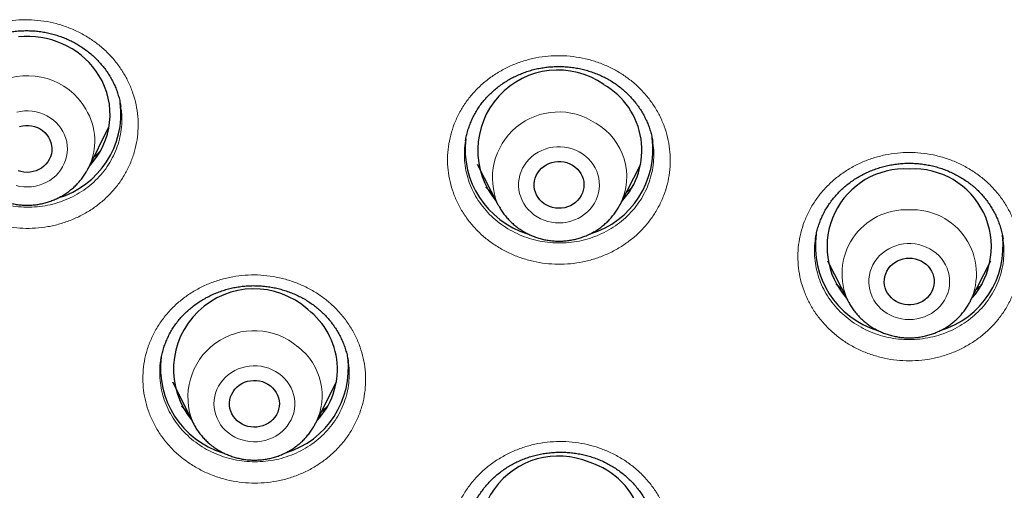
# Model space of a CAD drawing. Header units: millimetres. Extents: x 8 to 961, y 12 to 950.
# Tile 26 of 171: x 324.03 to 341.82, y 785.45 to 793.95. Entities that reach past the tile are written whole.
import ezdxf

# ---------------------------------------------------------------- set-up
doc = ezdxf.new("R2010")
doc.units = ezdxf.units.MM

msp = doc.modelspace()

# ---------------------------------------------------------------- linework, layer by layer
at = {"color": 7, "linetype": 'Continuous', "lineweight": 30}
for p, q in [((325.272, 791.27), (325.645, 792.014)), ((332.084, 791.76), (332.082, 791.751)), ((325.272, 791.27), (325.269, 791.265)), ((332.297, 791.339), (332.671, 790.612)), ((334.876, 790.612), (335.25, 791.339)), ((334.876, 790.612), (334.873, 790.604)), ((338.407, 790), (338.406, 789.992)), ((341.792, 789.991), (341.791, 790)), ((338.623, 789.594), (338.996, 788.866)), ((341.202, 788.866), (341.575, 789.594)), ((341.202, 788.866), (341.197, 788.857)), ((326.582, 787.812), (326.58, 787.803)), ((329.965, 787.777), (329.964, 787.783)), ((326.791, 787.414), (327.164, 786.67)), ((329.379, 786.67), (329.753, 787.414)), ((329.379, 786.67), (329.377, 786.665))]:
    msp.add_line(p, q, dxfattribs=at)
at = {"color": 252, "linetype": 'Continuous', "lineweight": 0}
for p, q in [((334.873, 790.604), (334.86, 790.581)), ((329.377, 786.665), (329.371, 786.652))]:
    msp.add_line(p, q, dxfattribs=at)
at = {"color": 7, "linetype": 'Continuous', "lineweight": 30, "flags": 128}
for points in [[(325.463, 792.942), (325.409, 793.023), (325.35, 793.1), (325.286, 793.174), (325.216, 793.243), (325.141, 793.307), (325.062, 793.367), (324.979, 793.421), (324.892, 793.47), (324.802, 793.513), (324.709, 793.551), (324.613, 793.583), (324.515, 793.608), (324.416, 793.627), (324.316, 793.64), (324.215, 793.646), (324.113, 793.646), (324.012, 793.64)], [(324.028, 792.018), (324.081, 792.031), (324.136, 792.037), (324.192, 792.037), (324.247, 792.031), (324.3, 792.018), (324.352, 791.999), (324.401, 791.975), (324.446, 791.945), (324.487, 791.91), (324.523, 791.87), (324.554, 791.827)], [(324.554, 791.827), (324.578, 791.78), (324.597, 791.731), (324.609, 791.68), (324.614, 791.628), (324.612, 791.576), (324.604, 791.525), (324.588, 791.475), (324.567, 791.427), (324.539, 791.382), (324.506, 791.34), (324.467, 791.303), (324.424, 791.27), (324.377, 791.243), (324.327, 791.221), (324.274, 791.205), (324.219, 791.196), (324.164, 791.192), (324.109, 791.196), (324.054, 791.205), (324.002, 791.221)], [(334.017, 791.323), (334.061, 791.292), (334.102, 791.256), (334.137, 791.216), (334.167, 791.172), (334.191, 791.125), (334.208, 791.076), (334.219, 791.025), (334.223, 790.973), (334.221, 790.921), (334.211, 790.869), (334.195, 790.82), (334.173, 790.772), (334.144, 790.727), (334.11, 790.686), (334.071, 790.65), (334.027, 790.618), (333.98, 790.591), (333.929, 790.57), (333.876, 790.555), (333.821, 790.546), (333.766, 790.544), (333.711, 790.548), (333.656, 790.559), (333.604, 790.575), (333.554, 790.598), (333.507, 790.626), (333.465, 790.659), (333.427, 790.697), (333.394, 790.739), (333.367, 790.785), (333.347, 790.833), (333.332, 790.883), (333.325, 790.935), (333.324, 790.987), (333.33, 791.039), (333.343, 791.089), (333.362, 791.138), (333.388, 791.184), (333.419, 791.227), (333.456, 791.266), (333.497, 791.301), (333.543, 791.33), (333.592, 791.354), (333.644, 791.372), (333.698, 791.384), (333.753, 791.389), (333.809, 791.388), (333.864, 791.381), (333.917, 791.368), (333.968, 791.348), (334.017, 791.323)], [(340.099, 789.644), (340.154, 789.641), (340.209, 789.632), (340.261, 789.616), (340.312, 789.594), (340.359, 789.567), (340.402, 789.534), (340.441, 789.497), (340.474, 789.455), (340.502, 789.41), (340.523, 789.362), (340.539, 789.312), (340.547, 789.26), (340.549, 789.208), (340.544, 789.157), (340.532, 789.106), (340.513, 789.057), (340.489, 789.01), (340.458, 788.967), (340.422, 788.927), (340.381, 788.892), (340.336, 788.862), (340.287, 788.837), (340.235, 788.819), (340.182, 788.806), (340.127, 788.799), (340.071, 788.799), (340.016, 788.806), (339.963, 788.819), (339.911, 788.837), (339.862, 788.862), (339.817, 788.892), (339.776, 788.927), (339.74, 788.967), (339.709, 789.01), (339.685, 789.057), (339.666, 789.106), (339.654, 789.157), (339.649, 789.208), (339.651, 789.26), (339.659, 789.312), (339.675, 789.362), (339.696, 789.41), (339.724, 789.455), (339.757, 789.497), (339.796, 789.534), (339.839, 789.567), (339.886, 789.594), (339.936, 789.616), (339.989, 789.632), (340.044, 789.641), (340.099, 789.644)], [(328.561, 787.339), (328.601, 787.303), (328.636, 787.263), (328.666, 787.219), (328.69, 787.172), (328.707, 787.123), (328.718, 787.071), (328.722, 787.02), (328.719, 786.968), (328.709, 786.916), (328.693, 786.866), (328.67, 786.819), (328.642, 786.774), (328.607, 786.734), (328.568, 786.697), (328.524, 786.665), (328.476, 786.639), (328.426, 786.618), (328.372, 786.603), (328.318, 786.595), (328.262, 786.592), (328.207, 786.597), (328.153, 786.607), (328.1, 786.624), (328.051, 786.647), (328.004, 786.675), (327.962, 786.709), (327.924, 786.747), (327.891, 786.789), (327.865, 786.834), (327.844, 786.883), (327.83, 786.933), (327.823, 786.985), (327.822, 787.037), (327.828, 787.089), (327.841, 787.139), (327.861, 787.188), (327.887, 787.234), (327.918, 787.277), (327.955, 787.316), (327.997, 787.35), (328.043, 787.379), (328.092, 787.403), (328.144, 787.421), (328.198, 787.432), (328.253, 787.438), (328.309, 787.437), (328.363, 787.429), (328.417, 787.415), (328.468, 787.396), (328.516, 787.37), (328.561, 787.339)]]:
    msp.add_lwpolyline(points, dxfattribs=at)
at = {"color": 252, "linetype": 'Continuous', "lineweight": 0, "flags": 128}
for points in [[(323.966, 790.954), (324.035, 790.94), (324.105, 790.931), (324.176, 790.929), (324.246, 790.933), (324.316, 790.944), (324.384, 790.961), (324.45, 790.984), (324.514, 791.013), (324.574, 791.047), (324.631, 791.087), (324.683, 791.132), (324.73, 791.181), (324.772, 791.234), (324.808, 791.291), (324.838, 791.351), (324.862, 791.414), (324.88, 791.478), (324.891, 791.543), (324.894, 791.61), (324.892, 791.676), (324.882, 791.742), (324.866, 791.806), (324.843, 791.869), (324.814, 791.929), (324.778, 791.987), (324.737, 792.041), (324.691, 792.091), (324.64, 792.136), (324.584, 792.177), (324.524, 792.212), (324.461, 792.242), (324.395, 792.266), (324.327, 792.284), (324.258, 792.296), (324.188, 792.301), (324.117, 792.3), (324.047, 792.293), (323.978, 792.279)], [(333.379, 790.389), (333.44, 790.356), (333.504, 790.329), (333.571, 790.307), (333.639, 790.292), (333.709, 790.283), (333.78, 790.28), (333.85, 790.284), (333.92, 790.294), (333.988, 790.311), (334.055, 790.333), (334.119, 790.362), (334.179, 790.396), (334.236, 790.435), (334.288, 790.48), (334.336, 790.529), (334.378, 790.582), (334.415, 790.639), (334.446, 790.698), (334.47, 790.76), (334.488, 790.825), (334.499, 790.89), (334.504, 790.956), (334.501, 791.023), (334.492, 791.088), (334.477, 791.153), (334.454, 791.216), (334.425, 791.276), (334.391, 791.334), (334.35, 791.388), (334.304, 791.439), (334.253, 791.485), (334.198, 791.526), (334.138, 791.561), (334.075, 791.592), (334.01, 791.616), (333.942, 791.635), (333.873, 791.647), (333.802, 791.653), (333.732, 791.652), (333.662, 791.645), (333.592, 791.632), (333.525, 791.612), (333.46, 791.587), (333.398, 791.555), (333.339, 791.519), (333.284, 791.477), (333.234, 791.43), (333.189, 791.379), (333.15, 791.324), (333.116, 791.266), (333.088, 791.205), (333.067, 791.141), (333.052, 791.076), (333.044, 791.011), (333.043, 790.944), (333.049, 790.878), (333.062, 790.813), (333.081, 790.749), (333.106, 790.687), (333.138, 790.628), (333.176, 790.572), (333.219, 790.52), (333.268, 790.471), (333.321, 790.428), (333.379, 790.389)], [(340.099, 788.535), (340.169, 788.538), (340.239, 788.548), (340.308, 788.564), (340.374, 788.586), (340.438, 788.614), (340.499, 788.647), (340.556, 788.686), (340.609, 788.73), (340.657, 788.779), (340.7, 788.832), (340.737, 788.888), (340.769, 788.947), (340.794, 789.009), (340.812, 789.073), (340.824, 789.139), (340.829, 789.205), (340.827, 789.271), (340.819, 789.337), (340.804, 789.402), (340.782, 789.465), (340.754, 789.526), (340.719, 789.584), (340.679, 789.638), (340.634, 789.689), (340.583, 789.735), (340.528, 789.777), (340.469, 789.813), (340.407, 789.844), (340.341, 789.869), (340.274, 789.888), (340.204, 789.901), (340.134, 789.907), (340.064, 789.907), (339.993, 789.901), (339.924, 789.888), (339.856, 789.869), (339.791, 789.844), (339.729, 789.813), (339.67, 789.777), (339.615, 789.735), (339.564, 789.689), (339.519, 789.638), (339.478, 789.584), (339.444, 789.526), (339.416, 789.465), (339.394, 789.402), (339.379, 789.337), (339.37, 789.271), (339.369, 789.205), (339.374, 789.139), (339.386, 789.073), (339.404, 789.009), (339.429, 788.947), (339.461, 788.888), (339.498, 788.832), (339.541, 788.779), (339.589, 788.73), (339.642, 788.686), (339.699, 788.647), (339.759, 788.614), (339.823, 788.586), (339.89, 788.564), (339.959, 788.548), (340.028, 788.538), (340.099, 788.535)], [(327.802, 786.489), (327.858, 786.449), (327.918, 786.414), (327.982, 786.385), (328.048, 786.362), (328.116, 786.345), (328.186, 786.334), (328.256, 786.329), (328.326, 786.331), (328.397, 786.339), (328.465, 786.353), (328.532, 786.374), (328.597, 786.401), (328.659, 786.433), (328.717, 786.471), (328.771, 786.514), (328.82, 786.561), (328.864, 786.613), (328.902, 786.669), (328.935, 786.728), (328.961, 786.789), (328.981, 786.853), (328.995, 786.918), (329.001, 786.984), (329.001, 787.05), (328.994, 787.116), (328.98, 787.181), (328.96, 787.245), (328.933, 787.306), (328.9, 787.365), (328.861, 787.42), (328.817, 787.472), (328.768, 787.519), (328.714, 787.562), (328.655, 787.599), (328.594, 787.631), (328.529, 787.658), (328.462, 787.678), (328.393, 787.692), (328.323, 787.7), (328.252, 787.701), (328.182, 787.696), (328.112, 787.685), (328.044, 787.667), (327.978, 787.644), (327.915, 787.614), (327.855, 787.579), (327.799, 787.539), (327.748, 787.493), (327.701, 787.444), (327.66, 787.39), (327.624, 787.333), (327.594, 787.272), (327.571, 787.21), (327.554, 787.145), (327.544, 787.08), (327.541, 787.013), (327.545, 786.947), (327.555, 786.881), (327.572, 786.817), (327.596, 786.755), (327.626, 786.695), (327.662, 786.637), (327.703, 786.584), (327.75, 786.534), (327.802, 786.489)]]:
    msp.add_lwpolyline(points, dxfattribs=at)
at = {"color": 7, "linetype": 'Continuous', "lineweight": 30}
for centre, radius, start, end in [((333.753, 791.591), 1.447, 54.9275, 220.0676), ((324.318, 792.236), 1.346, 316.3071, 31.647), ((333.908, 791.592), 1.362, 316.7949, 60.2298), ((324.266, 792.257), 1.595, 286.7628, 6.8861), ((333.671, 791.609), 1.594, 173.1547, 252.9259), ((333.876, 791.608), 1.594, 286.8522, 7.444), ((340.019, 789.85), 1.405, 86.7554, 221.772), ((340.178, 789.85), 1.405, 318.228, 93.2445), ((339.992, 789.86), 1.589, 172.2479, 253.0541), ((340.201, 789.863), 1.594, 286.8595, 7.0866), ((328.264, 787.636), 1.454, 48.0486, 219.7128), ((328.415, 787.639), 1.355, 316.5232, 52.7068), ((328.169, 787.656), 1.594, 172.6969, 252.8787), ((328.374, 787.657), 1.595, 286.7683, 7.1334), ((333.764, 784.64), 1.432, 67.1868, 220.7816), ((333.922, 784.641), 1.377, 317.1804, 73.2527)]:
    msp.add_arc(centre, radius, start, end, dxfattribs=at)
at = {"color": 252, "linetype": 'Continuous', "lineweight": 0}
for centre, radius, start, end in [((324.178, 791.726), 1.211, 30.2264, 202.1208), ((324.297, 791.76), 1.091, 333.2793, 31.8051), ((333.766, 791.088), 1.195, 55.9675, 203.4804), ((333.882, 791.113), 1.114, 333.2536, 60.196), ((340.041, 789.362), 1.156, 87.121, 205.3869), ((340.157, 789.361), 1.156, 334.6367, 92.8783), ((328.271, 787.135), 1.201, 49.0139, 202.8723), ((328.388, 787.161), 1.107, 333.6208, 52.694)]:
    msp.add_arc(centre, radius, start, end, dxfattribs=at)
for points, knots in [([(322.418, 791.134), (322.382, 791.197), (322.311, 791.322), (322.234, 791.521), (322.179, 791.727), (322.15, 791.938), (322.146, 792.15), (322.167, 792.36), (322.214, 792.568), (322.285, 792.768), (322.379, 792.96), (322.497, 793.141), (322.635, 793.308), (322.793, 793.459), (322.968, 793.593), (323.158, 793.707), (323.36, 793.801), (323.573, 793.872), (323.793, 793.921), (324.018, 793.947), (324.245, 793.948), (324.47, 793.925), (324.692, 793.88), (324.907, 793.811), (325.112, 793.72), (325.306, 793.608), (325.484, 793.477), (325.647, 793.328), (325.787, 793.166), (325.905, 792.995), (326.004, 792.814), (326.082, 792.619), (326.138, 792.414), (326.17, 792.203), (326.175, 791.991), (326.155, 791.78), (326.111, 791.573), (326.041, 791.372), (325.947, 791.179), (325.832, 790.998), (325.695, 790.83), (325.538, 790.678), (325.365, 790.543), (325.175, 790.427), (324.973, 790.332), (324.761, 790.259), (324.541, 790.209), (324.317, 790.182), (324.09, 790.179), (323.865, 790.2), (323.643, 790.244), (323.427, 790.311), (323.221, 790.401), (323.027, 790.511), (322.847, 790.641), (322.684, 790.79), (322.538, 790.954), (322.458, 791.074), (322.418, 791.134)], [0, 0, 0, 0, 0.017856, 0.035769, 0.053625, 0.071498, 0.089427, 0.107299, 0.125174, 0.143106, 0.160981, 0.178861, 0.196797, 0.214677, 0.23256, 0.250501, 0.268385, 0.286271, 0.304214, 0.3221, 0.339985, 0.357926, 0.375811, 0.393693, 0.411631, 0.429512, 0.44739, 0.465323, 0.483199, 0.499947, 0.516694, 0.534568, 0.552499, 0.570373, 0.588246, 0.606177, 0.62405, 0.641926, 0.65986, 0.677736, 0.695618, 0.713555, 0.731436, 0.749321, 0.767262, 0.785147, 0.803033, 0.820976, 0.838862, 0.856746, 0.874687, 0.892572, 0.910451, 0.928388, 0.946268, 0.96416, 0.982108, 1, 1, 1, 1]), ([(332.684, 789.836), (332.622, 789.877), (332.498, 789.957), (332.332, 790.102), (332.182, 790.261), (332.054, 790.436), (331.946, 790.622), (331.862, 790.819), (331.802, 791.024), (331.766, 791.233), (331.756, 791.445), (331.772, 791.656), (331.813, 791.865), (331.878, 792.068), (331.968, 792.262), (332.08, 792.446), (332.213, 792.617), (332.367, 792.772), (332.538, 792.911), (332.724, 793.031), (332.924, 793.13), (333.135, 793.207), (333.354, 793.262), (333.578, 793.294), (333.804, 793.302), (334.03, 793.286), (334.253, 793.246), (334.469, 793.184), (334.673, 793.101), (334.861, 793), (335.037, 792.881), (335.202, 792.742), (335.352, 792.583), (335.483, 792.409), (335.591, 792.223), (335.677, 792.027), (335.739, 791.823), (335.776, 791.613), (335.787, 791.402), (335.774, 791.19), (335.734, 790.981), (335.671, 790.778), (335.583, 790.583), (335.472, 790.399), (335.339, 790.227), (335.188, 790.07), (335.017, 789.931), (334.832, 789.81), (334.633, 789.709), (334.423, 789.63), (334.204, 789.574), (333.981, 789.54), (333.754, 789.531), (333.528, 789.545), (333.305, 789.583), (333.088, 789.645), (332.879, 789.727), (332.749, 789.8), (332.684, 789.836)], [0, 0, 0, 0, 0.017865, 0.035788, 0.053653, 0.071529, 0.089463, 0.107339, 0.125216, 0.14315, 0.161028, 0.178907, 0.196843, 0.214723, 0.232603, 0.250541, 0.268422, 0.286304, 0.304242, 0.322124, 0.340006, 0.357944, 0.375825, 0.393705, 0.411642, 0.429522, 0.4474, 0.465335, 0.483213, 0.499966, 0.516718, 0.534595, 0.552529, 0.570405, 0.588282, 0.606217, 0.624093, 0.641971, 0.659906, 0.677783, 0.695664, 0.7136, 0.731479, 0.749361, 0.767299, 0.785181, 0.803062, 0.821001, 0.838883, 0.856764, 0.874702, 0.892583, 0.910462, 0.928399, 0.946278, 0.964166, 0.982112, 1, 1, 1, 1]), ([(322.684, 791.376), (322.718, 791.325), (322.786, 791.222), (322.91, 791.083), (323.048, 790.957), (323.201, 790.846), (323.367, 790.752), (323.483, 790.7), (323.603, 790.657), (323.726, 790.618), (323.914, 790.58), (324.106, 790.562), (324.299, 790.564), (324.49, 790.587), (324.677, 790.629), (324.858, 790.691), (325.029, 790.772), (325.19, 790.87), (325.338, 790.984), (325.471, 791.114), (325.588, 791.256), (325.686, 791.41), (325.766, 791.574), (325.825, 791.745), (325.864, 791.921), (325.88, 792.1), (325.878, 792.255), (325.862, 792.348), (325.857, 792.382)], [0, 0, 0, 0, 0.040629, 0.081388, 0.122019, 0.162648, 0.203408, 0.244037, 0.244188, 0.284843, 0.325627, 0.366282, 0.406944, 0.447737, 0.4884, 0.529063, 0.569855, 0.61052, 0.651177, 0.691964, 0.732621, 0.77327, 0.814049, 0.854695, 0.895339, 0.93611, 0.976753, 1, 1, 1, 1]), ([(332.082, 791.751), (332.08, 791.741), (332.066, 791.672), (332.061, 791.542), (332.068, 791.362), (332.098, 791.184), (332.149, 791.01), (332.221, 790.843), (332.313, 790.684), (332.422, 790.535), (332.549, 790.4), (332.691, 790.277), (332.796, 790.209), (332.849, 790.175)], [0, 0, 0, 0, 0.016836, 0.115093, 0.213345, 0.3119, 0.41015, 0.508385, 0.606931, 0.705165, 0.803343, 0.901828, 1, 1, 1, 1]), ([(332.849, 790.175), (332.904, 790.144), (333.014, 790.082), (333.192, 790.012), (333.377, 789.959), (333.567, 789.927), (333.759, 789.915), (333.951, 789.922), (334.142, 789.95), (334.327, 789.998), (334.506, 790.065), (334.675, 790.151), (334.833, 790.253), (334.978, 790.372), (335.107, 790.505), (335.22, 790.651), (335.314, 790.807), (335.389, 790.973), (335.444, 791.146), (335.478, 791.323), (335.488, 791.503), (335.484, 791.642), (335.469, 791.72), (335.466, 791.739)], [0, 0, 0, 0, 0.04916, 0.098478, 0.147637, 0.196798, 0.246115, 0.295275, 0.344438, 0.393758, 0.442923, 0.492093, 0.541419, 0.590589, 0.639768, 0.689099, 0.738279, 0.787457, 0.836796, 0.885975, 0.935155, 0.984488, 1, 1, 1, 1]), ([(325.483, 791.57), (325.459, 791.545), (325.423, 791.508), (325.383, 791.475), (325.37, 791.465)], [0, 0, 0, 0, 0.675341, 1, 1, 1, 1]), ([(340.099, 787.791), (340.024, 787.793), (339.873, 787.798), (339.65, 787.834), (339.432, 787.893), (339.223, 787.974), (339.025, 788.077), (338.84, 788.199), (338.672, 788.341), (338.521, 788.499), (338.39, 788.671), (338.281, 788.857), (338.195, 789.053), (338.132, 789.257), (338.095, 789.465), (338.083, 789.677), (338.097, 789.888), (338.136, 790.097), (338.199, 790.3), (338.286, 790.496), (338.397, 790.68), (338.529, 790.853), (338.681, 791.01), (338.851, 791.15), (339.036, 791.272), (339.235, 791.373), (339.445, 791.453), (339.663, 791.51), (339.882, 791.544), (340.098, 791.554), (340.315, 791.544), (340.534, 791.51), (340.752, 791.453), (340.962, 791.374), (341.161, 791.272), (341.346, 791.151), (341.516, 791.011), (341.668, 790.853), (341.8, 790.681), (341.911, 790.497), (341.998, 790.301), (342.062, 790.098), (342.101, 789.89), (342.115, 789.678), (342.103, 789.467), (342.066, 789.258), (342.003, 789.054), (341.917, 788.858), (341.809, 788.672), (341.678, 788.5), (341.527, 788.341), (341.359, 788.2), (341.174, 788.077), (340.976, 787.974), (340.767, 787.893), (340.549, 787.835), (340.325, 787.798), (340.174, 787.793), (340.099, 787.791)], [0, 0, 0, 0, 0.017866, 0.035788, 0.053653, 0.07153, 0.089462, 0.107339, 0.125216, 0.143151, 0.161028, 0.178907, 0.196843, 0.214722, 0.232604, 0.250541, 0.268422, 0.286303, 0.304242, 0.322124, 0.340006, 0.357944, 0.375825, 0.393705, 0.411643, 0.429522, 0.4474, 0.465335, 0.483213, 0.499966, 0.516718, 0.534595, 0.552529, 0.570406, 0.588283, 0.606216, 0.624093, 0.641971, 0.659906, 0.677784, 0.695663, 0.7136, 0.731479, 0.749362, 0.7673, 0.785181, 0.803063, 0.821001, 0.838883, 0.856764, 0.874702, 0.892583, 0.910463, 0.928398, 0.946278, 0.964166, 0.982112, 1, 1, 1, 1]), ([(332.559, 790.828), (332.538, 790.845), (332.501, 790.875), (332.469, 790.909), (332.454, 790.925)], [0, 0, 0, 0, 0.558437, 1, 1, 1, 1]), ([(335.091, 790.922), (335.071, 790.901), (335.038, 790.866), (335, 790.835), (334.985, 790.823)], [0, 0, 0, 0, 0.597749, 1, 1, 1, 1]), ([(338.406, 789.992), (338.403, 789.98), (338.39, 789.909), (338.385, 789.777), (338.394, 789.597), (338.426, 789.42), (338.479, 789.247), (338.552, 789.08), (338.645, 788.923), (338.757, 788.776), (338.885, 788.642), (339.028, 788.521), (339.185, 788.417), (339.354, 788.33), (339.532, 788.261), (339.717, 788.211), (339.907, 788.18), (340.035, 788.176), (340.099, 788.174)], [0, 0, 0, 0, 0.013191, 0.078936, 0.144883, 0.210625, 0.27636, 0.342301, 0.408032, 0.473755, 0.539688, 0.605411, 0.671126, 0.737051, 0.802767, 0.868442, 0.934325, 1, 1, 1, 1]), ([(340.099, 788.174), (340.163, 788.176), (340.291, 788.18), (340.481, 788.212), (340.667, 788.261), (340.844, 788.33), (341.013, 788.417), (341.17, 788.522), (341.313, 788.642), (341.442, 788.776), (341.553, 788.923), (341.646, 789.081), (341.719, 789.247), (341.772, 789.42), (341.804, 789.598), (341.812, 789.777), (341.808, 789.91), (341.794, 789.98), (341.792, 789.991)], [0, 0, 0, 0, 0.0657377, 0.1316854, 0.1974229, 0.2631625, 0.3291095, 0.3948457, 0.4605894, 0.5265402, 0.5922846, 0.6580348, 0.7239955, 0.7897476, 0.8555079, 0.9214811, 0.9872384, 1, 1, 1, 1]), ([(326.976, 786.03), (326.92, 786.077), (326.807, 786.172), (326.662, 786.335), (326.535, 786.511), (326.431, 786.699), (326.35, 786.897), (326.292, 787.102), (326.26, 787.311), (326.254, 787.523), (326.272, 787.733), (326.316, 787.941), (326.385, 788.142), (326.477, 788.335), (326.592, 788.516), (326.728, 788.685), (326.884, 788.838), (327.057, 788.973), (327.246, 789.09), (327.447, 789.186), (327.659, 789.26), (327.879, 789.311), (328.103, 789.339), (328.33, 789.344), (328.555, 789.324), (328.778, 789.281), (328.993, 789.215), (329.2, 789.127), (329.391, 789.021), (329.564, 788.898), (329.722, 788.759), (329.867, 788.601), (329.995, 788.426), (330.101, 788.239), (330.183, 788.041), (330.242, 787.837), (330.276, 787.628), (330.284, 787.416), (330.267, 787.205), (330.225, 786.998), (330.158, 786.796), (330.067, 786.603), (329.954, 786.42), (329.818, 786.251), (329.664, 786.097), (329.492, 785.96), (329.304, 785.842), (329.103, 785.745), (328.892, 785.669), (328.673, 785.617), (328.449, 785.587), (328.222, 785.581), (327.996, 785.599), (327.774, 785.641), (327.558, 785.705), (327.351, 785.792), (327.154, 785.899), (327.035, 785.987), (326.976, 786.03)], [0, 0, 0, 0, 0.017857, 0.035769, 0.053625, 0.071497, 0.089426, 0.107299, 0.125174, 0.143106, 0.160981, 0.17886, 0.196797, 0.214677, 0.232561, 0.250501, 0.268385, 0.286271, 0.304214, 0.322099, 0.339985, 0.357927, 0.375812, 0.393693, 0.411631, 0.429512, 0.447389, 0.465323, 0.4832, 0.499947, 0.516694, 0.534569, 0.552499, 0.570373, 0.588246, 0.606176, 0.62405, 0.641926, 0.659861, 0.677736, 0.695617, 0.713555, 0.731437, 0.749321, 0.767263, 0.785147, 0.803033, 0.820976, 0.838862, 0.856746, 0.874687, 0.892571, 0.910451, 0.928388, 0.946268, 0.96416, 0.982108, 1, 1, 1, 1]), ([(338.885, 789.082), (338.868, 789.096), (338.83, 789.126), (338.797, 789.16), (338.78, 789.178)], [0, 0, 0, 0, 0.478049, 1, 1, 1, 1]), ([(341.417, 789.178), (341.4, 789.16), (341.367, 789.125), (341.329, 789.095), (341.311, 789.08)], [0, 0, 0, 0, 0.521046, 1, 1, 1, 1]), ([(326.58, 787.803), (326.579, 787.8), (326.566, 787.739), (326.56, 787.617), (326.564, 787.437), (326.592, 787.259), (326.641, 787.085), (326.71, 786.917), (326.798, 786.757), (326.906, 786.608), (327.03, 786.469), (327.125, 786.389), (327.173, 786.349)], [0, 0, 0, 0, 0.004516, 0.115066, 0.225959, 0.336504, 0.447022, 0.557892, 0.668409, 0.778826, 0.889587, 1, 1, 1, 1]), ([(327.173, 786.349), (327.224, 786.311), (327.325, 786.237), (327.492, 786.146), (327.668, 786.072), (327.852, 786.017), (328.041, 785.982), (328.169, 785.971), (328.297, 785.968), (328.426, 785.971), (328.617, 785.996), (328.803, 786.04), (328.983, 786.105), (329.154, 786.187), (329.313, 786.287), (329.46, 786.403), (329.591, 786.534), (329.706, 786.677), (329.803, 786.832), (329.88, 786.997), (329.937, 787.168), (329.973, 787.344), (329.987, 787.523), (329.985, 787.669), (329.97, 787.752), (329.965, 787.777)], [0, 0, 0, 0, 0.046613, 0.093377, 0.13999, 0.186603, 0.233364, 0.279978, 0.280152, 0.326794, 0.373585, 0.420228, 0.466879, 0.51368, 0.560332, 0.606982, 0.653783, 0.700436, 0.747081, 0.793877, 0.84052, 0.887156, 0.93394, 0.980574, 1, 1, 1, 1]), ([(327.061, 786.875), (327.037, 786.894), (326.999, 786.925), (326.965, 786.96), (326.952, 786.974)], [0, 0, 0, 0, 0.609203, 1, 1, 1, 1]), ([(329.588, 786.969), (329.567, 786.947), (329.533, 786.911), (329.493, 786.879), (329.478, 786.867)], [0, 0, 0, 0, 0.616319, 1, 1, 1, 1]), ([(333.116, 782.699), (333.046, 782.725), (332.906, 782.778), (332.71, 782.884), (332.527, 783.008), (332.36, 783.152), (332.212, 783.312), (332.083, 783.486), (331.976, 783.672), (331.892, 783.869), (331.832, 784.073), (331.798, 784.281), (331.789, 784.492), (331.804, 784.703), (331.846, 784.911), (331.912, 785.113), (332.002, 785.306), (332.115, 785.489), (332.249, 785.659), (332.403, 785.814), (332.574, 785.952), (332.761, 786.07), (332.961, 786.169), (333.172, 786.246), (333.391, 786.3), (333.615, 786.331), (333.842, 786.338), (334.068, 786.322), (334.286, 786.283), (334.493, 786.223), (334.692, 786.144), (334.886, 786.042), (335.07, 785.919), (335.238, 785.777), (335.388, 785.618), (335.518, 785.445), (335.626, 785.259), (335.711, 785.063), (335.773, 784.859), (335.809, 784.651), (335.82, 784.44), (335.806, 784.229), (335.766, 784.021), (335.701, 783.819), (335.613, 783.625), (335.502, 783.441), (335.369, 783.27), (335.216, 783.114), (335.046, 782.975), (334.86, 782.855), (334.66, 782.756), (334.45, 782.677), (334.231, 782.622), (334.008, 782.589), (333.781, 782.58), (333.555, 782.595), (333.331, 782.633), (333.188, 782.677), (333.116, 782.699)], [0, 0, 0, 0, 0.017856, 0.035769, 0.053625, 0.071497, 0.089427, 0.107298, 0.125174, 0.143106, 0.160981, 0.178861, 0.196797, 0.214676, 0.23256, 0.250501, 0.268385, 0.286271, 0.304213, 0.322099, 0.339984, 0.357927, 0.375811, 0.393693, 0.411631, 0.429512, 0.447389, 0.465323, 0.483199, 0.499947, 0.516694, 0.534568, 0.552499, 0.570372, 0.588246, 0.606177, 0.62405, 0.641927, 0.659859, 0.677736, 0.695617, 0.713555, 0.731436, 0.749321, 0.767263, 0.785148, 0.803033, 0.820976, 0.838862, 0.856746, 0.874687, 0.892571, 0.910451, 0.928388, 0.946268, 0.96416, 0.982109, 1, 1, 1, 1])]:
    msp.add_open_spline(points, degree=3, knots=knots, dxfattribs=at)
at = {"color": 7, "linetype": 'Continuous', "lineweight": 30}
for points, knots in [([(322.474, 792.407), (322.475, 792.42), (322.481, 792.463), (322.498, 792.536), (322.523, 792.626), (322.554, 792.713), (322.591, 792.799), (322.633, 792.884), (322.682, 792.967), (322.736, 793.047), (322.796, 793.125), (322.86, 793.2), (322.929, 793.271), (323.002, 793.338), (323.079, 793.4), (323.16, 793.457), (323.243, 793.509), (323.328, 793.556), (323.417, 793.598), (323.508, 793.635), (323.603, 793.668), (323.7, 793.695), (323.799, 793.717), (323.9, 793.734), (324.003, 793.745), (324.105, 793.75), (324.208, 793.75), (324.31, 793.745), (324.412, 793.734), (324.512, 793.717), (324.609, 793.695), (324.705, 793.667), (324.8, 793.635), (324.892, 793.597), (324.982, 793.553), (325.07, 793.505), (325.155, 793.452), (325.237, 793.394), (325.315, 793.332), (325.389, 793.266), (325.458, 793.196), (325.523, 793.123), (325.583, 793.047), (325.637, 792.967), (325.686, 792.886), (325.729, 792.802), (325.768, 792.715), (325.8, 792.626), (325.827, 792.535), (325.847, 792.453), (325.855, 792.402), (325.858, 792.382)], [0, 0, 0, 0, 0.0083509, 0.0292983, 0.0500669, 0.070656, 0.0913129, 0.1121835, 0.1332332, 0.154419, 0.1756949, 0.1970049, 0.2182858, 0.239472, 0.260511, 0.2813573, 0.3019711, 0.3223541, 0.3426244, 0.3630619, 0.3836651, 0.4044099, 0.4252688, 0.4462071, 0.4671871, 0.4881666, 0.5090975, 0.5299476, 0.5506865, 0.5712957, 0.5917615, 0.6120911, 0.6325159, 0.6530547, 0.6737145, 0.6944796, 0.7153315, 0.7362431, 0.757189, 0.7781397, 0.7990614, 0.8199328, 0.8407342, 0.8614605, 0.8820947, 0.9027057, 0.9234839, 0.9444088, 0.9654599, 0.9866126, 1, 1, 1, 1]), ([(332.085, 791.76), (332.086, 791.768), (332.092, 791.808), (332.108, 791.878), (332.133, 791.971), (332.165, 792.062), (332.202, 792.151), (332.245, 792.236), (332.292, 792.319), (332.345, 792.397), (332.402, 792.473), (332.465, 792.545), (332.533, 792.614), (332.605, 792.68), (332.682, 792.742), (332.764, 792.801), (332.849, 792.854), (332.937, 792.903), (333.028, 792.947), (333.121, 792.986), (333.217, 793.02), (333.313, 793.047), (333.411, 793.07), (333.51, 793.086), (333.609, 793.097), (333.71, 793.103), (333.811, 793.103), (333.913, 793.098), (334.015, 793.087), (334.116, 793.071), (334.215, 793.049), (334.314, 793.021), (334.41, 792.989), (334.503, 792.951), (334.594, 792.909), (334.681, 792.861), (334.765, 792.81), (334.845, 792.753), (334.921, 792.693), (334.994, 792.627), (335.063, 792.558), (335.128, 792.485), (335.188, 792.408), (335.243, 792.328), (335.293, 792.245), (335.338, 792.159), (335.377, 792.072), (335.41, 791.983), (335.437, 791.892), (335.456, 791.811), (335.464, 791.76), (335.467, 791.739)], [0, 0, 0, 0, 0.005506, 0.026989, 0.048455, 0.069837, 0.091078, 0.112132, 0.132954, 0.153544, 0.173997, 0.194613, 0.21538, 0.236275, 0.257273, 0.278339, 0.299436, 0.320518, 0.341545, 0.362479, 0.383295, 0.403971, 0.424497, 0.444861, 0.465287, 0.485831, 0.506485, 0.527234, 0.548058, 0.568933, 0.589831, 0.610717, 0.631563, 0.652345, 0.673045, 0.693649, 0.714146, 0.734606, 0.75522, 0.775972, 0.796846, 0.817823, 0.838872, 0.859971, 0.881087, 0.90219, 0.923257, 0.944264, 0.965209, 0.986052, 1, 1, 1, 1]), ([(325.482, 791.568), (325.465, 791.551), (325.429, 791.515), (325.39, 791.482), (325.37, 791.465)], [0, 0, 0, 0, 0.473172, 1, 1, 1, 1]), ([(323.105, 791.181), (323.116, 791.165), (323.141, 791.125), (323.187, 791.064), (323.242, 790.999), (323.301, 790.939), (323.366, 790.882), (323.434, 790.83), (323.505, 790.783), (323.58, 790.741), (323.658, 790.703), (323.739, 790.672), (323.822, 790.646), (323.906, 790.625), (323.992, 790.61), (324.079, 790.602), (324.166, 790.599), (324.253, 790.602), (324.34, 790.611), (324.426, 790.626), (324.511, 790.647), (324.594, 790.673), (324.675, 790.706), (324.753, 790.743), (324.828, 790.786), (324.9, 790.834), (324.969, 790.887), (325.033, 790.944), (325.092, 791.006), (325.148, 791.071), (325.197, 791.14), (325.238, 791.205), (325.26, 791.247), (325.269, 791.265)], [0, 0, 0, 0, 0.022456, 0.055011, 0.087595, 0.120234, 0.152922, 0.185663, 0.218455, 0.251301, 0.284193, 0.317133, 0.350112, 0.38313, 0.41618, 0.44926, 0.482362, 0.515481, 0.548612, 0.581746, 0.614879, 0.648005, 0.681115, 0.714205, 0.747267, 0.780299, 0.813292, 0.846239, 0.879137, 0.911986, 0.944778, 0.977518, 1, 1, 1, 1]), ([(338.405, 789.992), (338.409, 790.014), (338.417, 790.068), (338.437, 790.152), (338.465, 790.243), (338.498, 790.333), (338.538, 790.422), (338.582, 790.508), (338.633, 790.591), (338.688, 790.671), (338.748, 790.747), (338.813, 790.82), (338.881, 790.888), (338.954, 790.952), (339.031, 791.012), (339.112, 791.068), (339.197, 791.119), (339.285, 791.167), (339.376, 791.209), (339.47, 791.246), (339.567, 791.279), (339.665, 791.305), (339.765, 791.327), (339.866, 791.343), (339.967, 791.353), (340.068, 791.358), (340.168, 791.357), (340.269, 791.35), (340.368, 791.338), (340.468, 791.32), (340.566, 791.297), (340.664, 791.268), (340.759, 791.234), (340.853, 791.195), (340.943, 791.151), (341.031, 791.102), (341.115, 791.049), (341.195, 790.991), (341.271, 790.929), (341.342, 790.864), (341.409, 790.795), (341.471, 790.722), (341.528, 790.645), (341.581, 790.565), (341.63, 790.482), (341.673, 790.396), (341.71, 790.307), (341.742, 790.216), (341.768, 790.125), (341.785, 790.049), (341.791, 790.005), (341.793, 789.991)], [0, 0, 0, 0, 0.015134, 0.036128, 0.057228, 0.078406, 0.099616, 0.120811, 0.141947, 0.162989, 0.183905, 0.204672, 0.225276, 0.245668, 0.266097, 0.286627, 0.307251, 0.327956, 0.348725, 0.369533, 0.390356, 0.411155, 0.431907, 0.452584, 0.473169, 0.493647, 0.514002, 0.534286, 0.554682, 0.575202, 0.59583, 0.616545, 0.63732, 0.658131, 0.678946, 0.699734, 0.720471, 0.741141, 0.761735, 0.782235, 0.802569, 0.823037, 0.843685, 0.864498, 0.885449, 0.906505, 0.927631, 0.948783, 0.969917, 0.990986, 1, 1, 1, 1]), ([(332.56, 790.826), (332.551, 790.834), (332.516, 790.863), (332.481, 790.896), (332.457, 790.921), (332.455, 790.923)], [0, 0, 0, 0, 0.260526, 0.951267, 1, 1, 1, 1]), ([(335.09, 790.92), (335.077, 790.907), (335.044, 790.873), (335.007, 790.842), (334.984, 790.822)], [0, 0, 0, 0, 0.381061, 1, 1, 1, 1]), ([(332.671, 790.613), (332.679, 790.596), (332.701, 790.554), (332.741, 790.491), (332.791, 790.422), (332.845, 790.357), (332.905, 790.296), (332.968, 790.239), (333.035, 790.188), (333.086, 790.153), (333.115, 790.136), (333.12, 790.132)], [0, 0, 0, 0, 0.085153, 0.212175, 0.339364, 0.466743, 0.594317, 0.722083, 0.850073, 0.972023, 1, 1, 1, 1]), ([(333.12, 790.132), (333.137, 790.123), (333.178, 790.098), (333.247, 790.064), (333.327, 790.031), (333.409, 790.003), (333.493, 789.981), (333.579, 789.965), (333.665, 789.955), (333.753, 789.951), (333.84, 789.952), (333.927, 789.96), (334.013, 789.973), (334.098, 789.992), (334.182, 790.018), (334.263, 790.048), (334.342, 790.085), (334.418, 790.126), (334.491, 790.173), (334.561, 790.224), (334.626, 790.281), (334.687, 790.341), (334.743, 790.406), (334.794, 790.474), (334.838, 790.54), (334.862, 790.585), (334.872, 790.604)], [0, 0, 0, 0, 0.02853, 0.071027, 0.113558, 0.156142, 0.19878, 0.24146, 0.284178, 0.326928, 0.369702, 0.412492, 0.455291, 0.49809, 0.54088, 0.583654, 0.626403, 0.66912, 0.711796, 0.754425, 0.796999, 0.839512, 0.881955, 0.924334, 0.966633, 1, 1, 1, 1]), ([(326.583, 787.811), (326.585, 787.823), (326.591, 787.866), (326.609, 787.939), (326.635, 788.031), (326.668, 788.122), (326.706, 788.211), (326.75, 788.297), (326.799, 788.38), (326.853, 788.46), (326.912, 788.535), (326.975, 788.607), (327.042, 788.674), (327.114, 788.738), (327.191, 788.798), (327.272, 788.855), (327.357, 788.907), (327.446, 788.955), (327.537, 788.998), (327.632, 789.036), (327.728, 789.069), (327.826, 789.096), (327.925, 789.117), (328.025, 789.133), (328.125, 789.144), (328.225, 789.148), (328.325, 789.147), (328.426, 789.141), (328.527, 789.129), (328.627, 789.112), (328.726, 789.089), (328.824, 789.06), (328.92, 789.027), (329.014, 788.988), (329.105, 788.944), (329.192, 788.896), (329.276, 788.843), (329.356, 788.786), (329.432, 788.725), (329.504, 788.66), (329.571, 788.591), (329.635, 788.517), (329.694, 788.44), (329.748, 788.36), (329.798, 788.277), (329.841, 788.191), (329.88, 788.103), (329.913, 788.013), (329.939, 787.922), (329.957, 787.843), (329.965, 787.795), (329.967, 787.777)], [0, 0, 0, 0, 0.007827, 0.02913, 0.050529, 0.071975, 0.093396, 0.114723, 0.135909, 0.156898, 0.177657, 0.198179, 0.218566, 0.239114, 0.259813, 0.280644, 0.301579, 0.322585, 0.343623, 0.36465, 0.385623, 0.406507, 0.427274, 0.447903, 0.468385, 0.488715, 0.509106, 0.529618, 0.550243, 0.570966, 0.591764, 0.612616, 0.633492, 0.65436, 0.675189, 0.695957, 0.716647, 0.737244, 0.757741, 0.778203, 0.798828, 0.819593, 0.840485, 0.861483, 0.882557, 0.903682, 0.924828, 0.945961, 0.967058, 0.988097, 1, 1, 1, 1]), ([(338.887, 789.08), (338.88, 789.085), (338.848, 789.112), (338.812, 789.144), (338.785, 789.173), (338.781, 789.177)], [0, 0, 0, 0, 0.180954, 0.862529, 1, 1, 1, 1]), ([(341.417, 789.177), (341.406, 789.166), (341.373, 789.132), (341.337, 789.1), (341.311, 789.079), (341.311, 789.079)], [0, 0, 0, 0, 0.30756, 0.997604, 1, 1, 1, 1]), ([(338.997, 788.866), (339.004, 788.852), (339.024, 788.813), (339.062, 788.752), (339.111, 788.684), (339.165, 788.618), (339.224, 788.557), (339.287, 788.5), (339.354, 788.447), (339.425, 788.398), (339.5, 788.355), (339.577, 788.317), (339.657, 788.284), (339.739, 788.257), (339.824, 788.235), (339.909, 788.219), (339.994, 788.209), (340.058, 788.206), (340.092, 788.206), (340.099, 788.206)], [0, 0, 0, 0, 0.034845, 0.097769, 0.16078, 0.223883, 0.287081, 0.350375, 0.413774, 0.477276, 0.540879, 0.604575, 0.66836, 0.732225, 0.796169, 0.860178, 0.924243, 0.985023, 1, 1, 1, 1]), ([(340.099, 788.206), (340.118, 788.206), (340.166, 788.207), (340.244, 788.213), (340.33, 788.226), (340.415, 788.245), (340.499, 788.269), (340.581, 788.3), (340.66, 788.335), (340.736, 788.376), (340.81, 788.423), (340.879, 788.474), (340.945, 788.529), (341.006, 788.589), (341.063, 788.654), (341.115, 788.721), (341.16, 788.789), (341.185, 788.835), (341.197, 788.857)], [0, 0, 0, 0, 0.042737, 0.107391, 0.172064, 0.236739, 0.301404, 0.366042, 0.43065, 0.495204, 0.559697, 0.624125, 0.688471, 0.752718, 0.816875, 0.880923, 0.944856, 1, 1, 1, 1]), ([(327.062, 786.873), (327.05, 786.883), (327.012, 786.914), (326.976, 786.948), (326.954, 786.972), (326.953, 786.972)], [0, 0, 0, 0, 0.318082, 0.988163, 1, 1, 1, 1]), ([(329.587, 786.967), (329.573, 786.953), (329.538, 786.918), (329.501, 786.886), (329.478, 786.867)], [0, 0, 0, 0, 0.407868, 1, 1, 1, 1]), ([(327.165, 786.668), (327.178, 786.644), (327.204, 786.594), (327.25, 786.524), (327.3, 786.456), (327.356, 786.392), (327.415, 786.333), (327.462, 786.292), (327.488, 786.272), (327.493, 786.268)], [0, 0, 0, 0, 0.160355, 0.322441, 0.484744, 0.64727, 0.810076, 0.965241, 1, 1, 1, 1]), ([(327.493, 786.268), (327.508, 786.256), (327.546, 786.227), (327.61, 786.185), (327.685, 786.142), (327.763, 786.105), (327.843, 786.073), (327.926, 786.047), (328.01, 786.026), (328.096, 786.011), (328.183, 786.002), (328.27, 785.999), (328.357, 786.002), (328.444, 786.011), (328.53, 786.025), (328.615, 786.046), (328.698, 786.072), (328.779, 786.104), (328.858, 786.142), (328.933, 786.184), (329.005, 786.232), (329.073, 786.285), (329.138, 786.342), (329.198, 786.403), (329.253, 786.469), (329.303, 786.538), (329.345, 786.603), (329.367, 786.647), (329.376, 786.665)], [0, 0, 0, 0, 0.026468, 0.065621, 0.10481, 0.144058, 0.183359, 0.222713, 0.262111, 0.301547, 0.341019, 0.380516, 0.420036, 0.459571, 0.499109, 0.538645, 0.578173, 0.617682, 0.65717, 0.696625, 0.736042, 0.775412, 0.814729, 0.85399, 0.893187, 0.932323, 0.971387, 1, 1, 1, 1]), ([(332.117, 784.806), (332.119, 784.823), (332.126, 784.87), (332.144, 784.947), (332.17, 785.037), (332.203, 785.124), (332.24, 785.209), (332.284, 785.292), (332.333, 785.373), (332.388, 785.452), (332.448, 785.529), (332.513, 785.602), (332.583, 785.672), (332.657, 785.738), (332.736, 785.799), (332.817, 785.856), (332.902, 785.908), (332.99, 785.955), (333.08, 785.997), (333.172, 786.033), (333.266, 786.065), (333.363, 786.091), (333.461, 786.112), (333.562, 786.128), (333.663, 786.138), (333.766, 786.142), (333.868, 786.142), (333.971, 786.135), (334.072, 786.123), (334.172, 786.106), (334.271, 786.083), (334.367, 786.055), (334.461, 786.022), (334.553, 785.984), (334.642, 785.94), (334.728, 785.892), (334.812, 785.839), (334.893, 785.781), (334.97, 785.719), (335.043, 785.652), (335.112, 785.582), (335.176, 785.508), (335.235, 785.431), (335.289, 785.352), (335.337, 785.27), (335.379, 785.186), (335.416, 785.1), (335.447, 785.012), (335.473, 784.921), (335.49, 784.846), (335.496, 784.801), (335.498, 784.786)], [0, 0, 0, 0, 0.011079, 0.032226, 0.053162, 0.073866, 0.094441, 0.115179, 0.136065, 0.157078, 0.17819, 0.199365, 0.220567, 0.241747, 0.262866, 0.283889, 0.304789, 0.325542, 0.34614, 0.366546, 0.387007, 0.407581, 0.428258, 0.449026, 0.469864, 0.49075, 0.511655, 0.532544, 0.553388, 0.574163, 0.594852, 0.615439, 0.635911, 0.656331, 0.676888, 0.697578, 0.718384, 0.739288, 0.760262, 0.781279, 0.802313, 0.82333, 0.844307, 0.865228, 0.886083, 0.906849, 0.927479, 0.948245, 0.96919, 0.990298, 1, 1, 1, 1])]:
    msp.add_open_spline(points, degree=3, knots=knots, dxfattribs=at)

doc.saveas('drawing.dxf')
